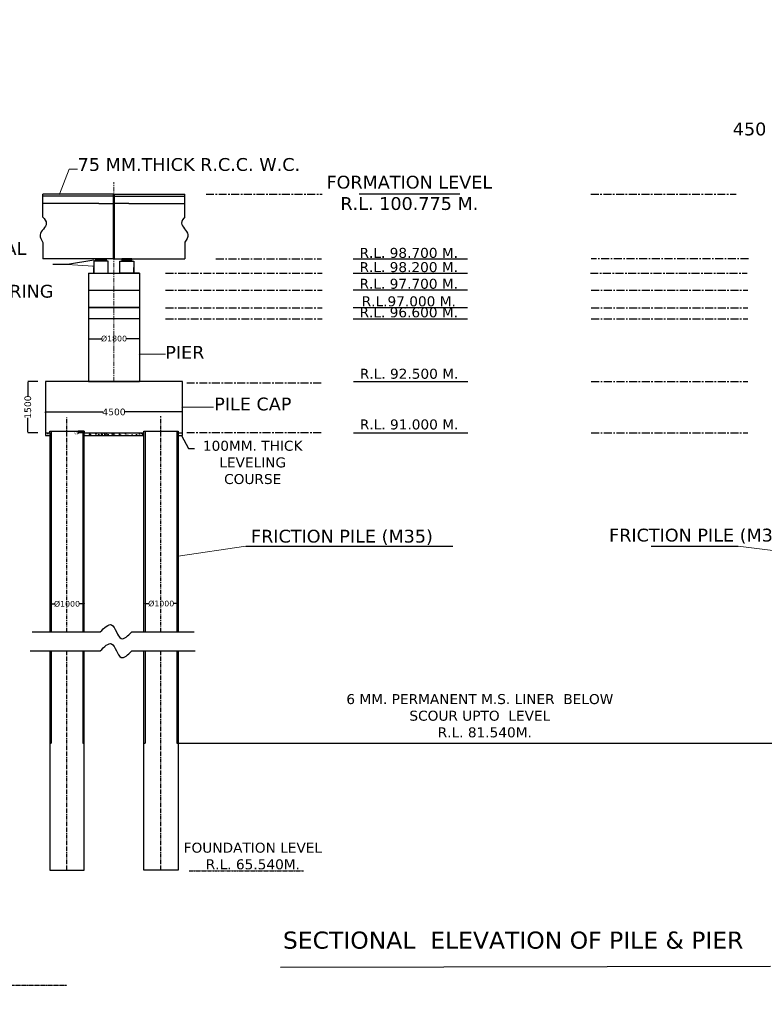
# Model space of a CAD drawing. Header units: metres. Extents: x 3149696 to 156839518, y -5539051 to 9997106.
# Tile 6 of 19: x 147768556 to 148944656, y 1158318 to 2713277. Entities that reach past the tile are written whole.
import ezdxf

# ---------------------------------------------------------------- set-up
doc = ezdxf.new("R2010")
doc.units = ezdxf.units.M
doc.header["$MEASUREMENT"] = 0
doc.linetypes.add('CENTER', pattern=[2, 1.25, -0.25, 0.25, -0.25])
doc.linetypes.add('CENTERX2', pattern=[4, 2.5, -0.5, 0.5, -0.5])
doc.layers.add('cl', color=1, linetype='Continuous', lineweight=9)
doc.layers.add('DIMENISION', color=4, linetype='Continuous', lineweight=13)
doc.layers.add('TEX', color=6, linetype='Continuous')
doc.layers.add('TEXT', color=7, linetype='Continuous')
doc.styles.add('02', font='romans.shx')
doc.styles.get("Standard").update_dxf_attribs({"font": 'verdana.ttf', "height": 3500})
doc.dimstyles.new('SIDD', dxfattribs={"dimtxt": 180, "dimasz": 180, "dimexe": 50, "dimexo": 100, "dimgap": 75, "dimtad": 1, "dimdec": 0, "dimzin": 0, "dimdsep": 46, "dimtxsty": '02', "dimblk": 'OBLIQUE', "dimcen": 0.09, "dimdle": 50, "dimclrd": 4, "dimclre": 4, "dimclrt": 1, "dimadec": 0, "dimazin": 0, "dimtfac": 1, "dimtdec": 0, "dimtofl": 0, "dimtmove": 0, "dimatfit": 3, "dimldrblk": 'OBLIQUE', "dimfxl": 1, "dimtolj": 1, "dimtzin": 0, "dimlwd": -1, "dimlwe": -1, "dimarcsym": 0})
doc.dimstyles.get("Standard").update_dxf_attribs({"dimtxt": 3000, "dimasz": 1000, "dimexe": 1.76, "dimexo": 0.855, "dimgap": 0.09, "dimtad": 0, "dimtih": 1, "dimtoh": 1, "dimdec": 0, "dimlfac": 0.1, "dimzin": 0, "dimdsep": 46, "dimtxsty": 'Standard', "dimcen": 0.095, "dimclrd": 7, "dimclrt": 256, "dimadec": 0, "dimazin": 0, "dimtfac": 1, "dimtdec": 0, "dimtofl": 0, "dimtmove": 0, "dimatfit": 3, "dimfxl": 0.18, "dimtolj": 1, "dimtzin": 0, "dimarcsym": 0})

# ---------------------------------------------------------------- blocks, each defined once
blk = doc.blocks.new('*D162')
at = {"color": 0, "lineweight": -2, "transparency": 16777216}
for p, q in [((147877000, 2212188), (147877000, 2209498)), ((147958000, 2212188), (147958000, 2209498))]:
    blk.add_line(p, q, dxfattribs=at)
at = {"color": 7, "lineweight": -2, "transparency": 16777216}
for p, q in [((147878000, 2209500), (147897644, 2209500)), ((147957000, 2209500), (147937355, 2209500))]:
    blk.add_line(p, q, dxfattribs=at)
at = {"color": 7, "transparency": 16777216}
for points in [[(147878000, 2209666), (147878000, 2209333), (147877000, 2209500)], [(147957000, 2209666), (147957000, 2209333), (147958000, 2209500)]]:
    blk.add_solid(points, dxfattribs=at)
at = {"layer": 'Defpoints', "color": 0, "transparency": 16777216}
for p in [(147877000, 2212189), (147958000, 2212189), (147958000, 2209500)]:
    blk.add_point(p, dxfattribs=at)
at = {"transparency": 16777216, "insert": (147917500, 2209500), "char_height": 3500, "attachment_point": 5}
blk.add_mtext('\\A1;{\\H2.57143x;%%C1800}', dxfattribs=at)
blk = doc.blocks.new('*D163')
at = {"color": 0, "lineweight": -2, "transparency": 16777216}
for p, q in [((147797161, 2141997), (147781405, 2141997)), ((147797161, 2060997), (147781405, 2060997))]:
    blk.add_line(p, q, dxfattribs=at)
at = {"color": 7, "lineweight": -2, "transparency": 16777216}
for p, q in [((147781407, 2140997), (147781407, 2118403)), ((147781407, 2061997), (147781407, 2084590))]:
    blk.add_line(p, q, dxfattribs=at)
at = {"color": 7, "transparency": 16777216}
for points in [[(147781240, 2140997), (147781573, 2140997), (147781407, 2141997)], [(147781240, 2061997), (147781573, 2061997), (147781407, 2060997)]]:
    blk.add_solid(points, dxfattribs=at)
at = {"layer": 'Defpoints', "color": 0, "transparency": 16777216}
for p in [(147781407, 2141997), (147797162, 2141997), (147797162, 2060997)]:
    blk.add_point(p, dxfattribs=at)
at = {"transparency": 16777216, "insert": (147781407, 2101497), "char_height": 3500, "attachment_point": 5, "rotation": 90}
blk.add_mtext('\\A1;{\\H3x;1500}', dxfattribs=at)
blk = doc.blocks.new('*D166')
at = {"color": 0, "lineweight": -2, "transparency": 16777216}
for p, q in [((147816250, 1791429), (147816250, 1790634)), ((147870250, 1791429), (147870250, 1790634))]:
    blk.add_line(p, q, dxfattribs=at)
at = {"color": 7, "lineweight": -2, "transparency": 16777216}
for p, q in [((147817250, 1790635), (147823394, 1790635)), ((147869250, 1790635), (147863105, 1790635))]:
    blk.add_line(p, q, dxfattribs=at)
at = {"color": 7, "transparency": 16777216}
for points in [[(147817250, 1790802), (147817250, 1790469), (147816250, 1790635)], [(147869250, 1790802), (147869250, 1790469), (147870250, 1790635)]]:
    blk.add_solid(points, dxfattribs=at)
at = {"layer": 'Defpoints', "color": 0, "transparency": 16777216}
for p in [(147816250, 1791430), (147870250, 1791430), (147870250, 1790635)]:
    blk.add_point(p, dxfattribs=at)
at = {"transparency": 16777216, "insert": (147843250, 1790635), "char_height": 3500, "attachment_point": 5}
blk.add_mtext('\\A1;{\\H2.57143x;%%C1000}', dxfattribs=at)
blk = doc.blocks.new('*D167')
at = {"color": 0, "lineweight": -2, "transparency": 16777216}
for p, q in [((147965089, 1791861), (147965089, 1791066)), ((148019089, 1791861), (148019089, 1791066))]:
    blk.add_line(p, q, dxfattribs=at)
at = {"color": 7, "lineweight": -2, "transparency": 16777216}
for p, q in [((147966089, 1791067), (147972233, 1791067)), ((148018089, 1791067), (148011944, 1791067))]:
    blk.add_line(p, q, dxfattribs=at)
at = {"color": 7, "transparency": 16777216}
for points in [[(147966089, 1791234), (147966089, 1790901), (147965089, 1791067)], [(148018089, 1791234), (148018089, 1790901), (148019089, 1791067)]]:
    blk.add_solid(points, dxfattribs=at)
at = {"layer": 'Defpoints', "color": 0, "transparency": 16777216}
for p in [(147965089, 1791862), (148019089, 1791862), (148019089, 1791067)]:
    blk.add_point(p, dxfattribs=at)
at = {"transparency": 16777216, "insert": (147992089, 1791067), "char_height": 3500, "attachment_point": 5}
blk.add_mtext('\\A1;{\\H2.57143x;%%C1000}', dxfattribs=at)
blk = doc.blocks.new('_Oblique')
at = {"color": 0, "linetype": 'ByBlock', "lineweight": -2}
blk.add_line((-0.5, -0.5), (0.5, 0.5), dxfattribs=at)
blk = doc.blocks.new('*D161')
at = {"color": 0, "lineweight": -2, "transparency": 16777216}
for p, q in [((147809500, 2092498), (147809500, 2093785)), ((148025500, 2092498), (148025500, 2093785))]:
    blk.add_line(p, q, dxfattribs=at)
at = {"color": 7, "lineweight": -2, "transparency": 16777216}
for p, q in [((147810500, 2093783), (147899884, 2093783)), ((148024500, 2093783), (147935115, 2093783))]:
    blk.add_line(p, q, dxfattribs=at)
at = {"color": 7, "transparency": 16777216}
for points in [[(147810500, 2093949), (147810500, 2093616), (147809500, 2093783)], [(148024500, 2093949), (148024500, 2093616), (148025500, 2093783)]]:
    blk.add_solid(points, dxfattribs=at)
at = {"layer": 'Defpoints', "color": 0, "transparency": 16777216}
for p in [(147809500, 2092497), (148025500, 2093783), (148025500, 2092497)]:
    blk.add_point(p, dxfattribs=at)
at = {"transparency": 16777216, "insert": (147917500, 2093783), "char_height": 3500, "attachment_point": 5}
blk.add_mtext('\\A1;{\\H3x;4500}', dxfattribs=at)
blk = doc.blocks.new('*D172')
at = {"layer": 'Defpoints', "color": 0, "transparency": 16777216}
for p in [(147861130, 2060997), (147870250, 2063247), (147870250, 2060997)]:
    blk.add_point(p, dxfattribs=at)
at = {"layer": 'TEX', "color": 7, "lineweight": -2, "transparency": 16777216}
for p, q in [((147861130, 2059997), (147860130, 2059997)), ((147861130, 2062247), (147861130, 2061997)), ((147861130, 2060997), (147861130, 2059997))]:
    blk.add_line(p, q, dxfattribs=at)
at = {"layer": 'TEX', "color": 0, "lineweight": -2, "transparency": 16777216}
for p, q in [((147870249, 2063247), (147861128, 2063247)), ((147870249, 2060997), (147861128, 2060997))]:
    blk.add_line(p, q, dxfattribs=at)
at = {"layer": 'TEX', "color": 7, "transparency": 16777216}
for points in [[(147860964, 2062247), (147861297, 2062247), (147861130, 2063247)], [(147860964, 2061997), (147861297, 2061997), (147861130, 2060997)]]:
    blk.add_solid(points, dxfattribs=at)
at = {"layer": 'TEX', "transparency": 16777216, "insert": (147857448, 2059997), "char_height": 3500, "attachment_point": 5}
blk.add_mtext('\\A1;50', dxfattribs=at)

msp = doc.modelspace()

# ---------------------------------------------------------------- hatches: boundary and pattern name
for points in [[(147889040.4, 2331986.9), (147889040.4, 2335496.9), (147905240.4, 2335496.9), (147905240.4, 2331986.9)], [(147945849.5, 2331986.9), (147945849.5, 2335496.9), (147929649.5, 2335496.9), (147929649.5, 2331986.9)]]:
    msp.add_hatch(color=7).paths.add_polyline_path(points)
h = msp.add_hatch()
h.set_pattern_fill('AR-CONC', color=256, scale=1800, style=0)
h.set_pattern_definition([(50, (16511081, -2151437), (12910.6833, -1129.5384), [1350, -14850]), (355, (16511081, -2151437), (-2497.524, 13539.4584), [1080, -11880]), (100.4514, (16512157, -2151531), (10413.1689, 12409.9118), [1147.3234, -12620.558]), (46.1842, (16511081, -2147837), (19210.3389, -2979.3423), [2025, -22275]), (96.6356, (16512682, -2148085), (16823.9287, 17534.1217), [1720.9852, -18930.834]), (351.1842, (16511081, -2147837), (16823.915, 17534.1348), [1620, -17820]), (21, (16512881, -2148737), (10744.3269, -7247.14), [1350, -14850]), (326, (16512881, -2148737), (4379.676, 13052.7008), [1080, -11880]), (71.4514, (16513777, -2149341), (15124.0073, 5805.549), [1147.3234, -12620.558]), (37.5, (16511081.4, -2151437), (218.8774, 5992.08937), [0, -11736, 0, -12060, 0, -11925]), (7.5, (16511081.4, -2151437), (4735.25167, 7099.4108), [0, -6876, 0, -11466, 0, -4545]), (327.5, (16507067.4, -2151437), (9608.80385, -405.9877), [0, -4500, 0, -14040, 0, -18630]), (317.5, (16505267, -2151437), (10497.35105, 1801.8897), [0, -5850, 0, -9324, 0, -13230])])
h.paths.add_polyline_path([(147816249.5, 2060996.9), (147809499.5, 2060996.9), (147809499.5, 2056496.9), (147816249.5, 2056496.9)])
h.paths.add_polyline_path([(148025499.5, 2060996.9), (148018749.5, 2060996.9), (148018749.5, 2056496.9), (148025499.5, 2056496.9)])
h.paths.add_polyline_path([(147964749.5, 2056496.9), (147964749.5, 2060996.9), (147870249.5, 2060996.9), (147870249.5, 2056496.9)])

# ---------------------------------------------------------------- linework, layer by layer
at = {"color": 7}
for p, q in [((147916545, 2437871.9), (147805315.1, 2437871.9)), ((147805315.1, 2401668.2), (147805315.1, 2437871.9)), ((147916545, 2434496.9), (147805315.1, 2434496.9)), ((147916545, 2423246.9), (147916545, 2437871.9)), ((147918345, 2423246.9), (147918345, 2437871.9)), ((147918345, 2437871.9), (148029574.8, 2437871.9)), ((147918345, 2434496.9), (148029574.8, 2434496.9)), ((148029574.8, 2402127.5), (148029574.8, 2437871.9)), ((148304943.1, 2438199.7), (148463923.2, 2438199.7)), ((147893765.4, 2423246.9), (147805315.1, 2423246.9)), ((147893765.4, 2423246.9), (147916545, 2423246.9)), ((147916545, 2335496.9), (147916545, 2423246.9)), ((147918345, 2335496.9), (147918345, 2423246.9)), ((147941124.5, 2423246.9), (147918345, 2423246.9)), ((147941124.5, 2423246.9), (148029574.8, 2423246.9)), ((147805315.1, 2361452.1), (147805315.1, 2344496.9)), ((148029574.8, 2361911.5), (148029574.8, 2344496.9)), ((147889040.4, 2331986.9), (147889040.4, 2335496.9)), ((147889040.4, 2335496.9), (147905240.4, 2335496.9)), ((147905240.4, 2335496.9), (147905240.4, 2331986.9)), ((147918345, 2335496.9), (148029574.8, 2335496.9)), ((147945849.5, 2335496.9), (147929649.5, 2335496.9)), ((147929649.5, 2335496.9), (147929649.5, 2331986.9)), ((147945849.5, 2331986.9), (147945849.5, 2335496.9)), ((148029574.8, 2344496.9), (148029574.8, 2335496.9)), ((148295152.8, 2335496.9), (148475821, 2335496.9)), ((147905240.4, 2331986.9), (147889040.4, 2331986.9)), ((147929649.5, 2331986.9), (147945849.5, 2331986.9)), ((147876999.5, 2312996.9), (147957999.5, 2312996.9)), ((147876999.5, 2312996.9), (147876999.5, 2141996.9)), ((147957999.5, 2312996.9), (147957999.5, 2141996.9)), ((148295152.8, 2312996.9), (148475821, 2312996.9)), ((147876999.5, 2285996.9), (147957999.5, 2285996.9)), ((148295152.8, 2286738.7), (148475821, 2286738.7)), ((147957999.5, 2258996.9), (147876999.5, 2258996.9)), ((148295152.8, 2258996.9), (148475821, 2258996.9)), ((148295152.8, 2240996.9), (148475821, 2240996.9)), ((147876999.5, 2141996.9), (147957999.5, 2141996.9)), ((148295667.7, 2141996.9), (148476335.9, 2141996.9)), ((147809499.5, 2060996.9), (147809499.5, 2056496.9)), ((147809499.5, 2056496.9), (147816249.5, 2056496.9)), ((147816249.5, 2060996.9), (147816249.5, 2063246.9)), ((147816249.5, 2063246.9), (147870249.5, 2063246.9)), ((147816249.5, 2060996.9), (147816249.5, 1746338.8)), ((147870249.5, 1746338.8), (147870249.5, 2063246.9)), ((147870249.5, 2063246.9), (147870249.5, 2060996.9)), ((147870249.5, 1746338.8), (147870249.5, 2060996.9)), ((147870249.5, 2056496.9), (147964749.5, 2056496.9)), ((147964749.5, 1746338.8), (147964749.5, 2063246.9)), ((147964749.5, 2060996.9), (147964749.5, 2063246.9)), ((147964749.5, 2063246.9), (148018749.5, 2063246.9)), ((147964749.5, 1746338.8), (147964749.5, 2060996.9)), ((148018749.5, 2063246.9), (148018749.5, 1746338.8)), ((148018749.5, 2063246.9), (148018749.5, 2060996.9)), ((148018749.5, 2060996.9), (148018749.5, 1746338.8)), ((148018749.5, 2056496.9), (148025499.5, 2056496.9)), ((148025499.5, 2056496.9), (148025499.5, 2060996.9)), ((148295667.7, 2060996.9), (148476335.9, 2060996.9)), ((147816249.5, 1716400), (147816249.5, 1370043)), ((147870249.5, 1370043), (147870249.5, 1716400)), ((147964749.5, 1370043), (147964749.5, 1716400)), ((148018749.5, 1716400), (148018749.5, 1370043)), ((147816249.5, 1370043), (147870249.5, 1370043)), ((148018749.5, 1370043), (147964749.5, 1370043))]:
    msp.add_line(p, q, dxfattribs=at)
at = {"color": 2, "linetype": 'CENTER', "ltscale": 10000}
for p, q in [((148062838.2, 2437871.9), (148246360.2, 2437871.9)), ((148670577.5, 2437871.9), (148900155.5, 2437871.9)), ((148078427, 2335496.9), (148245335, 2335496.9)), ((148919556.5, 2335496.9), (148671401.7, 2335496.9)), ((147998741.7, 2312996.9), (148246360.2, 2312996.9)), ((148669871, 2312996.9), (148917489.5, 2312996.9)), ((147998741.7, 2286261.8), (148246360.2, 2286261.8)), ((148671203.7, 2286261.8), (148918822.2, 2286261.8)), ((147998741.7, 2258437.5), (148246360.2, 2258437.5)), ((148671203.7, 2258437.5), (148918822.2, 2258437.5)), ((147998741.7, 2241047.3), (148246360.2, 2241047.3)), ((148671203.7, 2241047.3), (148918822.2, 2241047.3)), ((148032299, 2139562.5), (148246794.5, 2139562.5)), ((148671203.7, 2141996.9), (148918822.2, 2141996.9)), ((148032299, 2061108), (148246794.5, 2061108)), ((148671203.7, 2060996.9), (148918822.2, 2060996.9))]:
    msp.add_line(p, q, dxfattribs=at)
for p, q in [((147885890.4, 2312996.9), (147885890.4, 2321883.2)), ((147948999.5, 2312996.9), (147948999.5, 2321883.2)), ((147957999.5, 2312996.9), (147948999.5, 2312996.9)), ((147957999.5, 2312996.9), (147957999.5, 2141996.9)), ((147788221.1, 1746338.8), (147895735.8, 1746338.8)), ((147945420, 1746338.8), (148044222.1, 1746338.8)), ((147785182.2, 1716400), (147895735.8, 1716400)), ((147945420, 1716400), (148045741.4, 1716400))]:
    msp.add_line(p, q)
at = {"color": 7, "linetype": 'CENTER', "ltscale": 5000}
for p, q in [((147843249.5, 1746338.8), (147843249.5, 2084931.4)), ((147991718.7, 1746338.8), (147991718.7, 2087181.4)), ((147843249.5, 1370043), (147843249.5, 1716400)), ((147991718.7, 1370043), (147991718.7, 1716400))]:
    msp.add_line(p, q, dxfattribs=at)
at = {"color": 1, "linetype": 'CENTERX2', "ltscale": 500}
for p, q in [((148035998.8, 1369228.5), (148216667, 1369228.5)), ((147532266.9, 1188742.2), (147842876.4, 1188742.2))]:
    msp.add_line(p, q, dxfattribs=at)
at = {"color": 7}
for points in [[(147908390.4, 2331986.9), (147885890.4, 2331986.9), (147885890.4, 2312996.9), (147908390.4, 2312996.9)], [(147926499.5, 2331986.9), (147948999.5, 2331986.9), (147948999.5, 2312996.9), (147926499.5, 2312996.9)]]:
    msp.add_lwpolyline(points, close=True, dxfattribs=at)
for points in [[(147876999.5, 2258996.9), (147957999.5, 2258996.9)], [(147957999.5, 2240996.9), (147876999.5, 2240996.9)], [(148018749.5, 2060996.9), (148025499.5, 2060996.9), (148025499.5, 2141996.9), (147809499.5, 2141996.9), (147809499.5, 2060996.9), (147816249.5, 2060996.9)], [(147870249.5, 2060996.9), (147964749.5, 2060996.9)]]:
    msp.add_lwpolyline(points, dxfattribs=at)
for points in [[(147805315.1, 2401668.2), (147810635.3, 2391718.8), (147800740.4, 2373486.5), (147805315.1, 2361452.1)], [(148029574.8, 2402127.5), (148024254.6, 2392178.1), (148034149.5, 2373945.9), (148029574.8, 2361911.5)]]:
    msp.add_spline(points, degree=3, dxfattribs=at)
for points in [[(147895735.8, 1746338.8), (147913668.2, 1757478.9), (147928950.2, 1736039.5), (147945420, 1746338.8)], [(147895735.8, 1716400), (147913668.2, 1727540.1), (147928950.2, 1706100.7), (147945420, 1716400)]]:
    msp.add_spline(points, degree=3)
at = {"layer": 'cl', "color": 7, "linetype": 'CENTER', "lineweight": 18, "ltscale": 6000}
msp.add_line((147917445, 2141996.9), (147917445, 2456937.1), dxfattribs=at)
at = {"layer": 'TEX', "color": 1}
for p, q in [((147818159.9, 2063246.9), (147818159.9, 1746338.8)), ((147868400.9, 2063246.9), (147868400.9, 1746338.8)), ((147870249.5, 2063246.9), (147870249.5, 2060996.9)), ((147966598.2, 2063246.9), (147966598.2, 1746338.8)), ((148016839.1, 2063246.9), (148016839.1, 1746338.8)), ((148125894.1, 1881692.5), (148267739.7, 1881692.5)), ((148267739.7, 1881692.5), (148342026.5, 1881692.5)), ((148342026.5, 1881692.5), (148452549.5, 1881692.5)), ((148766124.5, 1881692.5), (148903383.6, 1881692.5)), ((147818159.9, 1716400), (147818159.9, 1570909.5)), ((147868400.9, 1716400), (147868400.9, 1570909.5)), ((147966598.2, 1716400), (147966598.2, 1570909.5)), ((148016839.1, 1716400), (148016839.1, 1570909.5)), ((148180433, 1217218.5), (148954169.9, 1218488.8))]:
    msp.add_line(p, q, dxfattribs=at)
at = {"layer": 'TEX', "color": 3}
for p, q in [((147816249.5, 1570909.5), (147818159.9, 1570909.5)), ((147868400.9, 1570909.5), (147870249.5, 1570909.5)), ((147964749.5, 1570909.5), (147966598.2, 1570909.5)), ((148016839.1, 1570909.5), (148407008, 1570909.5)), ((148407008, 1570909.5), (148549896.5, 1570909.5)), ((148549896.5, 1570909.5), (149088089, 1570909.5))]:
    msp.add_line(p, q, dxfattribs=at)
msp.add_circle((149071440, 2229027.5), 7768078.3, dxfattribs=at)
at = {"layer": 'TEXT', "color": 7}
for p in [(147805315.1, 2344496.9), (147916545, 2335496.9)]:
    msp.add_line(p, (147805315.1, 2335496.9), dxfattribs=at)

# ---------------------------------------------------------------- texts
at = {"color": 7}
for s, p in [('75 MM.THICK R.C.C. W.C. ', (147860125.2, 2474516.1)), (' PIER ', (147989697, 2177750.7)), (' PILE CAP ', (148066940.9, 2096240.3)), (' FRICTION PILE (M35)', (148125070.8, 1887478.9)), ('FRICTION PILE (M35)', (148699455.3, 1889187.4))]:
    msp.add_text(s, height=20250, dxfattribs=at).set_placement(p)
for s, insert, char_height, width, attachment_point in [('450', (148921327.9, 2540492.7), 20250, 172322.785, 5), ('FORMATION LEVEL R.L. 100.775 M.', (148383962.1, 2439645.9), 20250, 277799.585, 5), ('R.L. 98.700 M.', (148383082.2, 2344878.2), 15750, 172322.785, 5), ('R.L. 98.200 M.', (148383082.2, 2322378.2), 15750, 172322.785, 5), ('R.L. 97.700 M.', (148383082.2, 2296120), 15750, 172322.785, 5), ('R.L.97.000 M.', (148383082.2, 2268378.2), 15750, 172322.785, 5), ('R.L. 96.600 M.', (148383082.2, 2250984.4), 15750, 172322.785, 5), ('R.L. 92.500 M.', (148383597.1, 2154004.5), 15750, 172322.785, 5), ('R.L. 91.000 M.', (148383597.1, 2073972.2), 15750, 172322.785, 5), ('100MM. THICK LEVELING COURSE', (148136544.2, 2013976.7), 15750, 172322.785, 5), ('6 MM. PERMANENT M.S. LINER  BELOW SCOUR UPTO  LEVEL\\P\\pxi-3,l4,t4;R.L.^I81.540M.', (148495284.5, 1613936.9), 15750, 454812.728, 5), ('FOUNDATION LEVEL\\PR.L. 65.540M.', (148136846.2, 1392389.9), 15750, 454812.728, 5), ('SECTIONAL  ELEVATION OF PILE & PIER', (148547987.1, 1273188.9), 27000, 1449096.362, 2)]:
    msp.add_mtext(s, dxfattribs=dict(at, insert=insert, char_height=char_height, width=width, attachment_point=attachment_point))
at = {"color": 7, "insert": (147707853.7, 2317995.2), "char_height": 20250, "attachment_point": 5}
msp.add_mtext_dynamic_manual_height_columns('\\pxqc;PEDESTAL & POT P.T.F.E.BEARING', width=144242.735, gutter_width=11250, heights=[0], dxfattribs=at)

# ---------------------------------------------------------------- dimensions: what is measured, and where the dimension line sits
at = {"color": 7}
for base, p1, p2, text, picture, middle in [((147957999.5, 2209499.5), (147876999.5, 2212188.8), (147957999.5, 2212188.8), '{\\H2.57143x;%%C1800}', '*D162', (147917499.5, 2209499.5)), ((148025499.5, 2093782.8), (147809499.5, 2092496.9), (148025499.5, 2092496.9), '{\\H3x;4500}', '*D161', (147917499.5, 2093782.8)), ((147870249.5, 1790635.4), (147816249.5, 1791429.7), (147870249.5, 1791429.7), '{\\H2.57143x;%%C1000}', '*D166', (147843249.5, 1790635.4)), ((148019088.6, 1791067.4), (147965088.6, 1791861.7), (148019088.6, 1791861.7), '{\\H2.57143x;%%C1000}', '*D167', (147992088.6, 1791067.4))]:
    dim = msp.add_linear_dim(base=base, p1=p1, p2=p2, text=text, dimstyle='Standard', dxfattribs=at)
    dim.commit()
    dim.dimension.update_dxf_attribs({"geometry": picture, "text_midpoint": middle})
dim = msp.add_linear_dim(base=(147781406.7, 2141996.9), p1=(147797161.7, 2060996.9), p2=(147797161.7, 2141996.9), angle=90, text='{\\H3x;1500}', dimstyle='Standard', dxfattribs=at)
dim.commit()
dim.dimension.update_dxf_attribs({"geometry": '*D163', "text_midpoint": (147781406.7, 2101496.9), "text_rotation": 90})
at = {"layer": 'TEX', "color": 1}
dim = msp.add_linear_dim(base=(147861130.2, 2060996.9), p1=(147870249.5, 2063246.9), p2=(147870249.5, 2060996.9), angle=90, text='50', dimstyle='Standard', override={"dimfxl": 240}, dxfattribs=at)
dim.commit()
dim.dimension.update_dxf_attribs({"geometry": '*D172', "text_midpoint": (147857448.1, 2059996.9)})

# ---------------------------------------------------------------- leaders
at = {"color": 7}
msp.add_leader([(148024298.6, 2056835.1), (148035310.9, 2036169.5), (148044856.9, 2036169.5)], dimstyle='Standard', override={"dimgap": 0.09, "dimtad": 0}, dxfattribs=at)
at = {"layer": 'DIMENISION', "color": 7}
for points, override in [([(147831692.8, 2437871.9), (147846744.3, 2477458.1), (147859619.4, 2477458.1)], {"dimtxt": 220, "dimasz": 900, "dimtad": 0, "dimclrd": 7}), ([(147884848, 2324165.2), (147843935.6, 2326729.6)], {"dimtxt": 220, "dimasz": 900, "dimtad": 0, "dimclrd": 7}), ([(147957999.5, 2185255.7), (147999073.4, 2185255.7)], {"dimtxt": 220, "dimasz": 1500, "dimtad": 0, "dimclrd": 7}), ([(148025499.5, 2101128.6), (148074487.5, 2101129.4)], {"dimtxt": 220, "dimasz": 1500, "dimtad": 0, "dimclrd": 7}), ([(148018775.1, 1866242.4), (148125894.1, 1881692.5)], {"dimtxt": 220, "dimasz": 1500, "dimtad": 0, "dimclrd": 7}), ([(149031590.6, 1866242.4), (148903383.6, 1881692.5)], {"dimtxt": 220, "dimasz": 1500, "dimtad": 0, "dimclrd": 7})]:
    msp.add_leader(points, dimstyle='SIDD', override=override, dxfattribs=at)
at = {"layer": 'TEXT', "color": 7}
msp.add_leader([(147885722.5, 2333741.9), (147843935.6, 2326729.6), (147821021.9, 2326729.6)], dimstyle='SIDD', override={"dimtxt": 220, "dimasz": 900, "dimtad": 0, "dimclrd": 7}, dxfattribs=at)

doc.saveas('drawing.dxf')
